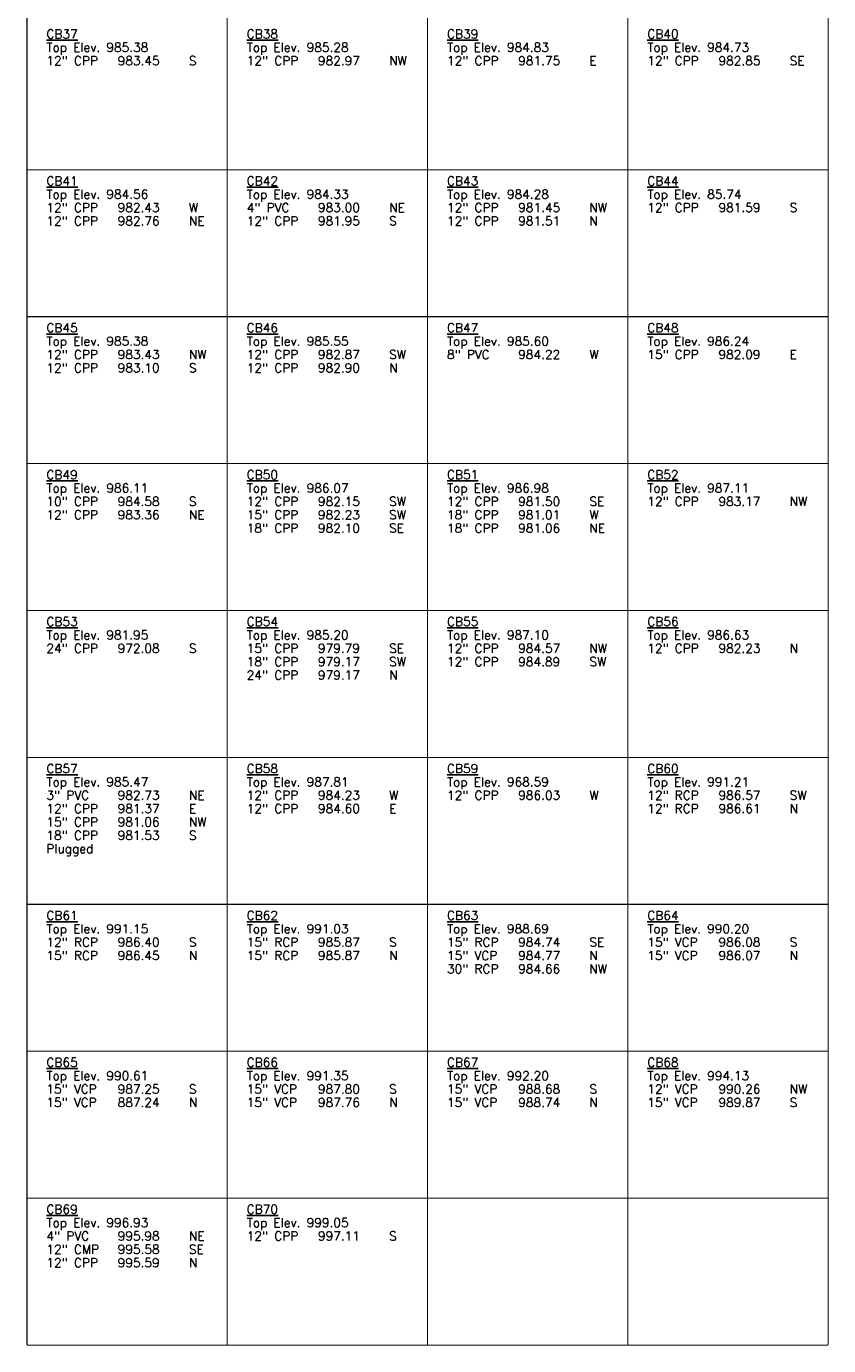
# Model space of a CAD drawing. Extents: x 2300122 to 2305194, y 360020 to 364238.
# Tile 2 of 93: x 2300502 to 2300682, y 361388 to 361685. Entities that reach past the tile are written whole.
import ezdxf

# ---------------------------------------------------------------- set-up
doc = ezdxf.new("R2010")
doc.units = 0
doc.header["$LTSCALE"] = 20
doc.header["$MEASUREMENT"] = 0
doc.layers.add('DR_X_Text', color=7, linetype='Continuous')
doc.styles.add('Simplex Normal (0.14)', font='Simplex.shx')

msp = doc.modelspace()

# ---------------------------------------------------------------- linework, layer by layer
at = {"layer": 'DR_X_Text', "const_width": 0.25, "flags": 128}
for points in [[(2300501.83, 361981.46), (2300501.83, 361388.31)], [(2300546.83, 361981.46), (2300546.83, 361388.31)], [(2300591.83, 361981.46), (2300591.83, 361388.31)], [(2300636.83, 361981.46), (2300636.83, 361388.31)], [(2300681.83, 361981.46), (2300681.83, 361388.31)], [(2300501.83, 361652.31), (2300681.83, 361652.31)], [(2300501.83, 361619.31), (2300681.83, 361619.31)], [(2300501.83, 361586.31), (2300681.83, 361586.31)], [(2300501.83, 361553.31), (2300681.83, 361553.31)], [(2300501.83, 361520.31), (2300681.83, 361520.31)], [(2300501.83, 361487.31), (2300681.83, 361487.31)], [(2300501.83, 361454.31), (2300681.83, 361454.31)], [(2300501.83, 361421.31), (2300681.83, 361421.31)], [(2300501.83, 361388.31), (2300681.83, 361388.31)]]:
    msp.add_lwpolyline(points, dxfattribs=at)

# ---------------------------------------------------------------- texts
at = {"layer": 'DR_X_Text', "char_height": 2, "attachment_point": 1, "line_spacing_factor": 0.9, "style": 'Simplex Normal (0.14)'}
for s, insert, width in [('\\pxql;{\\LCB37\\P}Top Elev. 985.38\\P12" CPP ^I983.45 ^IS', (2300506.21, 361683.81), 38.4472), ('\\pxql;{\\LCB38\\P}Top Elev. 985.28\\P12" CPP ^I982.97 ^INW', (2300551.21, 361683.81), 38.4472), ('\\pxql;{\\LCB39\\P}Top Elev. 984.83\\P12" CPP ^I981.75 ^IE', (2300596.21, 361683.81), 38.4472), ('\\pxql;{\\LCB40\\P}Top Elev. 984.73\\P12" CPP ^I982.85 ^ISE', (2300641.21, 361683.81), 38.4472), ('\\pxql;{\\LCB41\\P}Top Elev. 984.56\\P12" CPP ^I982.43 ^IW\\P12" CPP ^I982.76 ^INE', (2300506.21, 361650.81), 38.4472), ('\\pxql;{\\LCB42\\P}Top Elev. 984.33\\P4" PVC ^I983.00 ^INE\\P12" CPP ^I981.95 ^IS', (2300551.21, 361650.81), 38.4472), ('\\pxql;{\\LCB43\\P}Top Elev. 984.28\\P12" CPP ^I981.45 ^INW\\P12" CPP ^I981.51 ^IN', (2300596.21, 361650.81), 38.7354), ('\\pxql;{\\LCB44\\P}Top Elev. 85.74\\P12" CPP ^I981.59 ^IS', (2300641.21, 361650.81), 38.4472), ('\\pxql;{\\LCB45\\P}Top Elev. 985.38\\P12" CPP ^I983.43 ^INW\\P12" CPP ^I983.10 ^IS', (2300506.21, 361617.81), 38.9933), ('\\pxql;{\\LCB46\\P}Top Elev. 985.55\\P12" CPP ^I982.87 ^ISW\\P12" CPP ^I982.90 ^IN', (2300551.21, 361617.81), 38.4472), ('\\pxql;{\\LCB47\\P}Top Elev. 985.60\\P8" PVC ^I984.22 ^IW', (2300596.21, 361617.81), 38.4472), ('\\pxql;{\\LCB48\\P}Top Elev. 986.24\\P15" CPP ^I982.09 ^IE', (2300641.21, 361617.81), 38.4472), ('{\\LCB49\\P\\pxql;}Top Elev. 986.11\\P10" CPP ^I984.58 ^IS\\P12" CPP ^I983.36 ^INE', (2300506.21, 361584.81), 38.4472), ('\\pxql;{\\LCB50\\P}Top Elev. 986.07\\P12" CPP ^I982.15 ^ISW\\P15" CPP ^I982.23 ^ISW\\P18" CPP ^I982.10 ^ISE', (2300551.21, 361584.81), 38.4472), ('\\pxql;{\\LCB51\\P}Top Elev. 986.98\\P12" CPP ^I981.50 ^ISE\\P18" CPP ^I981.01 ^IW\\P18" CPP ^I981.06 ^INE', (2300596.21, 361584.81), 38.4472), ('\\pxql;{\\LCB52\\P}Top Elev. 987.11\\P12" CPP ^I983.17 ^INW', (2300641.21, 361584.81), 38.4472), ('\\pxql;{\\LCB53\\P}Top Elev. 981.95\\P24" CPP ^I972.08 ^IS', (2300506.21, 361551.81), 38.4472), ('\\pxql;{\\LCB54\\P}Top Elev. 985.20\\P15" CPP ^I979.79 ^ISE\\P18" CPP ^I979.17 ^ISW\\P24" CPP ^I979.17 ^IN', (2300551.21, 361551.81), 38.4472), ('\\pxql;{\\LCB55\\P}Top Elev. 987.10\\P12" CPP ^I984.57 ^INW\\P12" CPP ^I984.89 ^ISW', (2300596.21, 361551.81), 38.4472), ('\\pxql;{\\LCB56\\P}Top Elev. 986.63\\P12" CPP ^I982.23 ^IN', (2300641.21, 361551.81), 38.4472), ('\\pxql;{\\LCB57\\P}Top Elev. 985.47\\P3" PVC ^I982.73 ^INE\\P12" CPP ^I981.37 ^IE\\P15" CPP ^I981.06 ^INW\\P18" CPP ^I981.53 ^IS\\PPlugged', (2300506.21, 361518.81), 38.4472), ('\\pxql;{\\LCB58\\P}Top Elev. 987.81\\P12" CPP ^I984.23 ^IW\\P12" CPP ^I984.60^IE', (2300551.21, 361518.81), 38.4472), ('\\pxql;{\\LCB59\\P}Top Elev. 968.59\\P12" CPP ^I986.03 ^IW', (2300596.21, 361518.81), 38.4472), ('\\pxql;{\\LCB60\\P}Top Elev. 991.21\\P12" RCP ^I986.57 ^ISW\\P12" RCP ^I986.61 ^IN', (2300641.21, 361518.81), 38.4472), ('\\pxql;{\\LCB61\\P}Top Elev. 991.15\\P12" RCP ^I986.40 ^IS\\P15" RCP ^I986.45 ^IN', (2300506.21, 361485.81), 38.4472), ('\\pxql;{\\LCB62\\P}Top Elev. 991.03\\P15" RCP ^I985.87 ^IS\\P15" RCP ^I985.87 ^IN', (2300551.21, 361485.81), 38.4472), ('\\pxql;{\\LCB63\\P}Top Elev. 988.69\\P15" RCP ^I984.74 ^ISE\\P15" VCP ^I984.77 ^IN\\P30" RCP ^I984.66 ^INW', (2300596.21, 361485.81), 38.4472), ('\\pxql;{\\LCB64\\P}Top Elev. 990.20\\P15" VCP ^I986.08 ^IS\\P15" VCP ^I986.07 ^IN', (2300641.21, 361485.81), 38.4472), ('\\pxql;{\\LCB65\\P}Top Elev. 990.61\\P15" VCP ^I987.25 ^IS\\P15" VCP ^I887.24 ^IN', (2300506.21, 361452.81), 38.4472), ('\\pxql;{\\LCB66\\P}Top Elev. 991.35\\P15" VCP ^I987.80 ^IS\\P15" VCP ^I987.76 ^IN', (2300551.21, 361452.81), 38.4472), ('\\pxql;{\\LCB67\\P}Top Elev. 992.20\\P15" VCP ^I988.68 ^IS\\P15" VCP ^I988.74 ^IN', (2300596.21, 361452.81), 38.4472), ('\\pxql;{\\LCB68\\P}Top Elev. 994.13\\P12" VCP ^I990.26 ^INW\\P15" VCP ^I989.87 ^IS', (2300641.21, 361452.81), 38.4472), ('\\pxql;{\\LCB69\\P}Top Elev. 996.93\\P4" PVC ^I995.98 ^INE\\P12" CMP^I995.58 ^ISE\\P12" CPP ^I995.59 ^IN', (2300506.21, 361419.81), 38.4472), ('\\pxql;{\\LCB70\\P}Top Elev. 999.05\\P12" CPP ^I997.11 ^IS', (2300551.21, 361419.81), 38.4472)]:
    msp.add_mtext(s, dxfattribs=dict(at, insert=insert, width=width))

doc.saveas('drawing.dxf')
